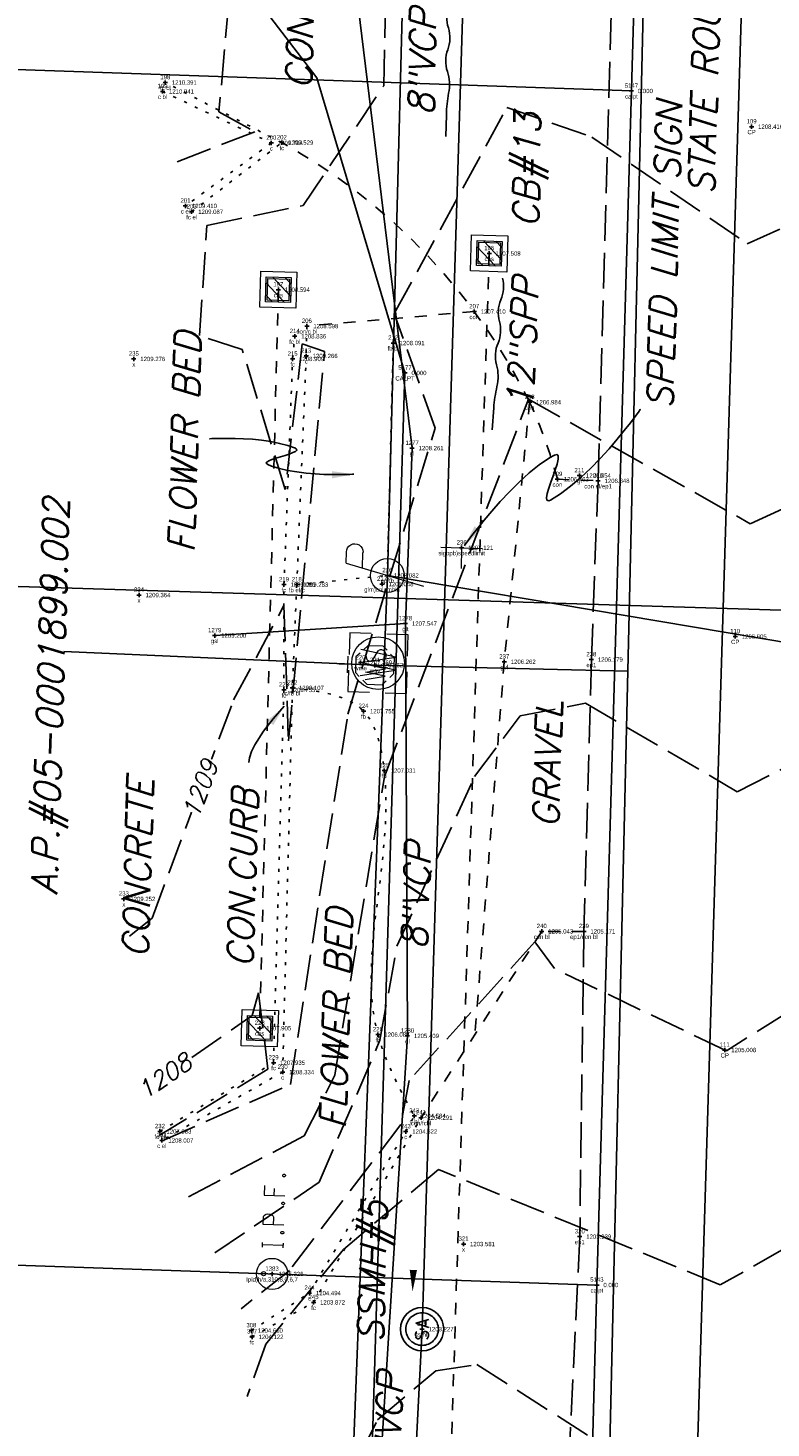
# Model space of a CAD drawing. Extents: x 2383805 to 2387584, y 226460 to 239380.
# Tile 42 of 49: x 2386860 to 2386929, y 228181 to 228310. Entities that reach past the tile are written whole.
import ezdxf
from ezdxf.enums import TextEntityAlignment as Align

# ---------------------------------------------------------------- set-up
doc = ezdxf.new("R2010")
doc.units = 0
doc.header["$LTSCALE"] = 20
doc.header["$MEASUREMENT"] = 0
doc.set_wipeout_variables(frame=1)
doc.header["$PDSIZE"] = 2
for name, pattern in [('cl20', [100, 5, -5, 80, -5, 5]), ('DGN Style 6', [6.093386, 0.003204, -1.281469, 2.242571, -1.281469, 0.003204, -1.281469]), ('drainage01', [1.6, 0.85, -0.75]), ('elecex', [0]), ('gasex', [0]), ('OhDOT_USTN1', [0.055, 0.014, -0.041]), ('OhDOT_USTN2', [0.11, 0.069, -0.041]), ('OhDOT_USTN3', [0.22, 0.165, -0.055]), ('OhDOT_USTN5', [0.11, 0.055, -0.055]), ('REDO_Drainage01', [1.6, 0.85, -0.75]), ('sanex', [0]), ('teleex', [0]), ('waterex', [0])]:
    doc.linetypes.add(name, pattern=pattern)
for name, color, linetype in [('0_Match_Line_Mask', 9, 'Continuous'), ('DR_X_Cells', 151, 'OhDOT_USTN2'), ('DR_X_Storm_Sewer', 151, 'OhDOT_USTN5'), ('DR_X_Text', 7, 'Continuous'), ('DT_X_User_Label', 134, 'Continuous'), ('DV_X_Property_Line', 7, 'Continuous'), ('DV_X_Text', 7, 'Continuous'), ('PV_X_Curb', 120, 'OhDOT_USTN1'), ('PV_X_Driveway', 7, 'OhDOT_USTN5'), ('PV_X_EOP', 7, 'OhDOT_USTN3'), ('PV_X_Text', 7, 'Continuous'), ('RW_X_CL_20', 6, 'cl20'), ('RW_X_PARCEL', 6, 'Continuous'), ('SN_X_Public', 3, 'Continuous'), ('SN_X_Text', 7, 'Continuous'), ('SV_X_Mon_Cells_Found', 7, 'Continuous'), ('SV_X_Shot_Marker', 2, 'Continuous'), ('SV_X_Text_Description', 7, 'Continuous'), ('SV_X_Text_Elevation', 7, 'Continuous'), ('SV_X_Text_Name', 7, 'Continuous'), ('UT_X_Electric', 1, 'elecex'), ('UT_X_Electric_Cells', 1, 'Continuous'), ('UT_X_Gas', 2, 'gasex'), ('UT_X_Sanitary_Cells', 3, 'Continuous'), ('UT_X_Sanitary_Line', 3, 'sanex'), ('UT_X_Sanitary_Text', 7, 'Continuous'), ('UT_X_Telecom', 30, 'teleex'), ('UT_X_Water', 133, 'waterex'), ('UT_X_Water_Cells', 133, 'Continuous'), ('VG_X_Flower_Bed', 3, 'OhDOT_USTN1'), ('VG_X_Text', 7, 'Continuous')]:
    doc.layers.add(name, color=color, linetype=linetype)
doc.layers.add('DT_X_Contour_Major', color=132, linetype='OhDOT_USTN3', transparency=0.5)
doc.layers.add('DT_X_Contour_Minor', color=136, linetype='OhDOT_USTN3', transparency=0.5)
doc.styles.add('PTXT', font='TXT')
doc.styles.add('SHR', font='simplex.shx', dxfattribs={"oblique": 15})

# ---------------------------------------------------------------- blocks, each defined once
blk = doc.blocks.new('SPT9')
at = {"color": 0, "linetype": 'Continuous'}
for p, q in [((-0.5, 0), (0.5, 0)), ((0, -0.5), (0, 0.5))]:
    blk.add_line(p, q, dxfattribs=at)
blk = doc.blocks.new('CB22B-X')
at = {"layer": 'Defpoints', "color": 20, "linetype": 'REDO_Drainage01', "lineweight": 0}
blk.add_lwpolyline([(-1, 1), (1, 1), (1, -1), (-1, -1), (-1, 1)], close=True, dxfattribs=at)
at = {"layer": 'DR_X_Cells', "color": 151, "linetype": 'Continuous', "lineweight": 0}
for p, q in [((-1.15, -0.61), (0.61, 1.15)), ((-1.15, 0.52), (-0.52, 1.15)), ((-0.55, -1.15), (1.15, 0.55)), ((0.58, -1.15), (1.15, -0.58))]:
    blk.add_line(p, q, dxfattribs=at)
at = {"layer": 'DR_X_Cells', "color": 151, "linetype": 'REDO_Drainage01', "lineweight": 0}
blk.add_lwpolyline([(-1.67, 1.67), (1.67, 1.67), (1.67, -1.67), (-1.67, -1.67), (-1.67, 1.67)], close=True, dxfattribs=at)
at = {"layer": 'DR_X_Cells', "color": 151, "linetype": 'Continuous', "lineweight": 0, "flags": 128}
blk.add_lwpolyline([(-1.15, 1.15), (1.15, 1.15), (1.15, -1.15), (-1.15, -1.15), (-1.15, 1.15)], close=True, dxfattribs=at)
blk = doc.blocks.new('CBS_CATCH BASIN RECTANGLE')
blk.add_blockref('CB22B-X', (0, 0))
blk = doc.blocks.new('IPID')
at = {"layer": 'SV_X_Mon_Cells_Found', "color": 2, "linetype": 'Continuous', "lineweight": 0}
blk.add_line((0, 0.0058), (0, -0.0383), dxfattribs=at)
at = {"layer": 'SV_X_Mon_Cells_Found', "color": 2, "linetype": 'Continuous', "lineweight": 0, "flags": 128}
for points in [[(0.1015, 0.04), (0.1192, 0.04)], [(0.1103, -0.04), (0.1103, 0.04)], [(0.1886, -0.04), (0.1886, 0.04), (0.2151, 0.04), (0.2178, 0.0394), (0.2217, 0.0381), (0.2233, 0.0368), (0.225, 0.0356), (0.2272, 0.0324), (0.2288, 0.0293), (0.2299, 0.0242), (0.2299, 0.0167), (0.2294, 0.0142), (0.2283, 0.0104), (0.2261, 0.006), (0.2239, 0.0041), (0.2222, 0.0028), (0.2195, 0.0016), (0.2151, 0.0009), (0.1886, 0.0009)], [(0.3391, 0.04), (0.301, 0.04), (0.301, -0.04)], [(0.301, 0.0009), (0.328, 0.0009)], [(0.1015, -0.04), (0.1192, -0.04)], [(0.1583, -0.0293), (0.161, -0.0293), (0.1627, -0.0305), (0.1643, -0.0331), (0.1643, -0.0362), (0.1627, -0.0387), (0.161, -0.04), (0.1583, -0.04), (0.1566, -0.0387), (0.155, -0.0362), (0.155, -0.0331), (0.1566, -0.0305), (0.1583, -0.0293)], [(0.2707, -0.0293), (0.2735, -0.0293), (0.2751, -0.0305), (0.2768, -0.0331), (0.2768, -0.0362), (0.2751, -0.0387), (0.2735, -0.04), (0.2707, -0.04), (0.2691, -0.0387), (0.2674, -0.0362), (0.2674, -0.0331), (0.2691, -0.0305), (0.2707, -0.0293)], [(0.3782, -0.0293), (0.3809, -0.0293), (0.3826, -0.0305), (0.3843, -0.0331), (0.3843, -0.0362), (0.3826, -0.0387), (0.3809, -0.04), (0.3782, -0.04), (0.3765, -0.0387), (0.3749, -0.0362), (0.3749, -0.0331), (0.3765, -0.0305), (0.3782, -0.0293)]]:
    blk.add_lwpolyline(points, dxfattribs=at)
at = {"layer": 'SV_X_Mon_Cells_Found', "color": 2, "linetype": 'Continuous', "lineweight": 0}
for centre, radius in [((0, 0), 0.06), ((0, 0.0326), 0.008)]:
    blk.add_circle(centre, radius, dxfattribs=at)
blk = doc.blocks.new('PP')
at = {"layer": 'UT_X_Electric_Cells', "color": 1, "linetype": 'Continuous', "lineweight": 0}
for p, q in [((0.0428, 0.16), (-0.0375, -0.14)), ((0.0428, 0.16), (0.0853, 0.16)), ((0.0257, 0.0963), (0.0853, 0.0963))]:
    blk.add_line(p, q, dxfattribs=at)
blk.add_circle((0, 0), 0.065, dxfattribs=at)
at = {"layer": 'UT_X_Electric_Cells', "color": 1, "linetype": 'Continuous', "lineweight": 0, "extrusion": (0, 0, -1)}
blk.add_arc((-0.086, 0.1281), 0.0319, 88.8767, 271.1233, dxfattribs=at)
blk = doc.blocks.new('SSMH')
at = {"layer": 'Defpoints', "color": 223, "linetype": 'Continuous', "extrusion": (1, 0, 0)}
blk.add_lwpolyline([(0.749, 0), (0.749, 0)], dxfattribs=at)
at = {"layer": 'Defpoints', "color": 151, "linetype": 'Continuous', "extrusion": (1, 0, 0)}
blk.add_lwpolyline([(0, 0), (0, 0)], dxfattribs=at)
at = {"layer": 'Defpoints', "color": 21, "linetype": 'Continuous', "extrusion": (1, 0, 0)}
for points in [[(0, 0), (0, 0)], [(-0.749, 0), (-0.749, 0)]]:
    blk.add_lwpolyline(points, dxfattribs=at)
at = {"layer": 'Defpoints', "color": 40, "linetype": 'Continuous', "extrusion": (1, 0, 0)}
blk.add_lwpolyline([(0, 0), (0, 0)], dxfattribs=at)
at = {"layer": 'Defpoints', "color": 61, "linetype": 'DGN Style 6'}
blk.add_circle((0, 0), 0.749, dxfattribs=at)
at = {"layer": 'Defpoints', "color": 20, "linetype": 'drainage01'}
blk.add_circle((0, 0), 0.749, dxfattribs=at)
at = {"layer": 'UT_X_Sanitary_Cells', "color": 3, "linetype": 'Continuous'}
for points in [[(-0.441, 0.219), (-0.45, 0.182)], [(-0.45, 0.153), (-0.441, 0.116)], [(-0.148, 0.276), (-0.191, 0.29)], [(-0.134, 0.267), (-0.148, 0.276)], [(-0.125, 0.257), (-0.134, 0.267)], [(0.078, -0.3), (0.267, 0.3)], [(-0.2, -0.295), (-0.243, -0.3)], [(-0.153, -0.271), (-0.167, -0.281)], [(-0.139, -0.257), (-0.153, -0.271)], [(-0.12, -0.224), (-0.129, -0.243)], [(-0.12, -0.078), (-0.11, -0.097)], [(-0.11, -0.201), (-0.12, -0.224)], [(-0.11, -0.097), (-0.101, -0.125)], [(-0.101, -0.153), (-0.106, -0.182)]]:
    blk.add_lwpolyline(points, dxfattribs=at)
at = {"layer": 'UT_X_Sanitary_Cells', "color": 3, "linetype": 'Continuous', "extrusion": (1, 0, 0)}
for points, elevation in [([(0.182, 0), (0.153, 0)], -0.45), ([(-0.125, 0), (-0.153, 0)], -0.101)]:
    blk.add_lwpolyline(points, dxfattribs=dict(at, elevation=elevation))
at = {"layer": 'UT_X_Sanitary_Cells', "color": 3, "linetype": 'Continuous', "extrusion": (0.752215, -0.658917, 0), "elevation": -0.476}
blk.add_lwpolyline([(-0.075, 0), (-0.125, 0)], dxfattribs=at)
at = {"layer": 'UT_X_Sanitary_Cells', "color": 3, "linetype": 'Continuous', "extrusion": (-0.658091, -0.752938, 0), "elevation": 0.203}
blk.add_lwpolyline([(-0.408, 0), (-0.358, 0)], dxfattribs=at)
at = {"layer": 'UT_X_Sanitary_Cells', "color": 3, "linetype": 'Continuous', "extrusion": (-0.479112, 0.877754, 0), "elevation": 0.421}
blk.add_lwpolyline([(0.176, 0), (0.235, 0)], dxfattribs=at)
at = {"layer": 'UT_X_Sanitary_Cells', "color": 3, "linetype": 'Continuous', "extrusion": (-0.4788, -0.877924, 0), "elevation": 0.12}
blk.add_lwpolyline([(-0.393, 0), (-0.098, 0)], dxfattribs=at)
at = {"layer": 'UT_X_Sanitary_Cells', "color": 3, "linetype": 'Continuous', "extrusion": (0.225284, -0.974293, 0), "elevation": -0.358}
blk.add_lwpolyline([(-0.219, 0), (-0.282, 0)], dxfattribs=at)
at = {"layer": 'UT_X_Sanitary_Cells', "color": 3, "linetype": 'Continuous', "extrusion": (0, 1, 0)}
for points, elevation in [([(0.28, 0), (0.294, 0)], 0.3), ([(0.243, 0), (0.28, 0)], 0.3), ([(0.243, 0), (0.309, 0)], -0.3), ([(-0.404, 0), (-0.125, 0)], -0.158)]:
    blk.add_lwpolyline(points, dxfattribs=dict(at, elevation=elevation))
at = {"layer": 'UT_X_Sanitary_Cells', "color": 3, "linetype": 'Continuous', "extrusion": (-0.178763, -0.983892, 0), "elevation": -0.251}
blk.add_lwpolyline([(-0.239, 0), (-0.292, 0)], dxfattribs=at)
at = {"layer": 'UT_X_Sanitary_Cells', "color": 3, "linetype": 'Continuous', "extrusion": (0.95593, 0.293594, 0), "elevation": 0.343}
blk.add_lwpolyline([(0.208, 0), (-0.419, 0)], dxfattribs=at)
at = {"layer": 'UT_X_Sanitary_Cells', "color": 3, "linetype": 'Continuous', "extrusion": (0.6, 0.8, 0), "elevation": -0.453}
blk.add_lwpolyline([(0.176, 0), (0.223, 0)], dxfattribs=at)
at = {"layer": 'UT_X_Sanitary_Cells', "color": 3, "linetype": 'Continuous', "extrusion": (-0.474288, -0.88037, 0), "elevation": 0.422}
blk.add_lwpolyline([(-0.171, 0), (-0.241, 0)], dxfattribs=at)
at = {"layer": 'UT_X_Sanitary_Cells', "color": 3, "linetype": 'Continuous', "extrusion": (-0.217109, -0.976147, 0), "elevation": 0.359}
blk.add_lwpolyline([(-0.236, 0), (-0.28, 0)], dxfattribs=at)
at = {"layer": 'UT_X_Sanitary_Cells', "color": 3, "linetype": 'Continuous', "extrusion": (-0.314752, 0.949174, 0), "elevation": -0.217}
blk.add_lwpolyline([(0.268, 0), (0.283, 0)], dxfattribs=at)
at = {"layer": 'UT_X_Sanitary_Cells', "color": 3, "linetype": 'Continuous', "extrusion": (0.447214, -0.894427, 0), "elevation": 0.176}
blk.add_lwpolyline([(-0.275, 0), (-0.296, 0)], dxfattribs=at)
at = {"layer": 'UT_X_Sanitary_Cells', "color": 3, "linetype": 'Continuous', "extrusion": (0.625286, 0.780396, 0), "elevation": -0.136}
blk.add_lwpolyline([(0.075, 0), (0.045, 0)], dxfattribs=at)
at = {"layer": 'UT_X_Sanitary_Cells', "color": 3, "linetype": 'Continuous', "extrusion": (0.831387, -0.555694, 0), "elevation": 0.028}
blk.add_lwpolyline([(-0.274, 0), (-0.291, 0)], dxfattribs=at)
at = {"layer": 'UT_X_Sanitary_Cells', "color": 3, "linetype": 'Continuous', "extrusion": (0.969699, -0.244304, 0), "elevation": -0.058}
blk.add_lwpolyline([(-0.202, 0), (-0.221, 0)], dxfattribs=at)
at = {"layer": 'UT_X_Sanitary_Cells', "linetype": 'Continuous'}
blk.add_circle((0, 0), 0.999, dxfattribs=at)
blk = doc.blocks.new('WM')
at = {"layer": 'UT_X_Water_Cells', "color": 133, "linetype": 'Continuous', "lineweight": 0, "flags": 128}
for points in [[(-0.02, 0.075), (-0.075, 0.075), (-0.075, 0.02)], [(0.075, 0.02), (0.075, 0.075), (0.02, 0.075)], [(-0.0333, 0.045), (-0.0167, -0.045), (0, 0.045), (0.0167, -0.045), (0.0333, 0.045)], [(-0.075, -0.02), (-0.075, -0.075), (-0.02, -0.075)], [(0.02, -0.075), (0.075, -0.075), (0.075, -0.02)]]:
    blk.add_lwpolyline(points, dxfattribs=at)
at = {"layer": 'UT_X_Water_Cells', "color": 133, "linetype": 'Continuous', "lineweight": 0}
blk.add_circle((0, 0), 0.0675, dxfattribs=at)
blk = doc.blocks.new('WME_WATER METER')
at = {"xscale": 12, "yscale": 12, "zscale": 12}
blk.add_blockref('WM', (0, -0.54), dxfattribs=at)
blk = doc.blocks.new('WSS')
at = {"layer": 'UT_X_Water_Cells', "color": 133, "linetype": 'Continuous', "lineweight": 0}
for p, q in [((0, 0.0741), (0, 0.1376)), ((0.0318, 0.1058), (-0.0319, 0.1058)), ((0.0202, 0.0083), (0.0553, -0.0101))]:
    blk.add_line(p, q, dxfattribs=at)
at = {"layer": 'UT_X_Water_Cells', "color": 133, "linetype": 'Continuous', "lineweight": 0, "flags": 128}
for points in [[(0.0448, 0.0588), (0.0296, 0.0741), (-0.0297, 0.0741), (-0.0448, 0.059)], [(-0.0588, 0.0448), (-0.0741, 0.0297), (-0.0741, -0.0296), (-0.059, -0.0447)], [(-0.0554, 0.0355), (-0.0413, -0.0408), (-0.0272, 0.0355), (-0.013, -0.0408), (0.0013, 0.0355)], [(0.0588, -0.0447), (0.074, -0.0296), (0.074, 0.0297), (0.0588, 0.0448)], [(-0.045, -0.0587), (-0.0297, -0.074), (0.0296, -0.074), (0.0448, -0.0588)]]:
    blk.add_lwpolyline(points, dxfattribs=at)
at = {"layer": 'UT_X_Water_Cells', "color": 133, "linetype": 'Continuous', "lineweight": 0, "extrusion": (0, 0, -1)}
for centre, radius, start, end in [((-0.0277, 0.0195), 0.0135, 303.6324, 53.7413), ((-0.0388, -0.0047), 0.04, 61.3463, 118.6537), ((-0.0372, -0.0091), 0.0316, 235.6037, 316.3305), ((-0.0438, -0.0225), 0.017, 132.0642, 228.5117)]:
    blk.add_arc(centre, radius, start, end, dxfattribs=at)
blk = doc.blocks.new('SGN1P')
at = {"layer": 'SN_X_Public', "color": 3, "linetype": 'Continuous', "lineweight": 0}
for p, q in [((0, 0.08), (0, -0.08)), ((0, 0), (-0.08, 0))]:
    blk.add_line(p, q, dxfattribs=at)
blk = doc.blocks.new('SIGNPB_PUBLIC SIGN')
at = {"xscale": 12, "yscale": 12, "zscale": 12}
blk.add_blockref('SGN1P', (0, 0), dxfattribs=at)

msp = doc.modelspace()

# ---------------------------------------------------------------- linework, layer by layer
at = {"layer": '0_Match_Line_Mask'}
msp.add_line((2386851.48, 228258.6), (2387035.9, 228252.91), dxfattribs=at)
at = {"layer": 'DR_X_Storm_Sewer'}
for p, q in [((2386902.72, 228289.08), (2386898.73, 228163.43)), ((2386883.26, 228285.74), (2386881.54, 228217.64))]:
    msp.add_line(p, q, dxfattribs=at)
at = {"layer": 'DR_X_Text'}
msp.add_lwpolyline([(2386903, 228272.83), (2386903.14, 228274.83, -0.041595), (2386903.44, 228276.81, 0.125362), (2386903.4, 228278.82, -0.167832), (2386903.54, 228280.82, 0.167832), (2386903.67, 228282.81, -0.167832), (2386903.8, 228284.81, 0.167832), (2386903.94, 228286.8, 0.167832)], format="xyb", dxfattribs=at)
at = {"layer": 'DT_X_Contour_Major'}
for points, elevation in [([(2387003.57, 228428.76), (2386986.58, 228422.13), (2386983.81, 228418.17), (2386979.31, 228389.1), (2386979.51, 228381.66), (2386973.47, 228335.6), (2386970.79, 228289.94), (2386966.29, 228276.95), (2386962.54, 228257.7), (2386957.9, 228253.17), (2386947.61, 228229.46), (2386946.49, 228242.92), (2386943.08, 228231.27), (2386937.69, 228223.77), (2386924.61, 228215.55), (2386908.74, 228223.13), (2386906.94, 228225.59), (2386895.32, 228212.82), (2386894.56, 228208.75), (2386884.29, 228195.31), (2386879.82, 228191.77)], 1205), ([(2386879.49, 228321.02), (2386877.78, 228302.14), (2386881.1, 228300.3), (2386873.87, 228297.52)], 1210)]:
    msp.add_lwpolyline(points, dxfattribs=dict(at, elevation=elevation))
at = {"layer": 'DT_X_Contour_Minor'}
for points, elevation in [([(2386872.53, 228207.26), (2386884.37, 228212.45), (2386889.68, 228246.6), (2386897.72, 228272.96), (2386893.96, 228283.53), (2386904.36, 228302.55), (2386912.19, 228299.81), (2386926.54, 228289.97), (2386941.14, 228296.5), (2386947.75, 228321.76), (2386950.02, 228313.43), (2386952.55, 228313.91), (2386956.99, 228323.55), (2386969.3, 228407.53), (2386972.6, 228421.76), (2386971.58, 228433.36), (2386978.61, 228434.87), (2386982.16, 228448.57), (2386996.06, 228453.72), (2387005.29, 228447.77)], 1208), ([(2386874.96, 228202.09), (2386885.65, 228207.71), (2386888.47, 228213.3), (2386893.05, 228240.86), (2386906.35, 228275.64), (2386926.82, 228264.15), (2386940.18, 228270.37), (2386947.7, 228293.77), (2386950.87, 228292.09), (2386961.53, 228311.6), (2386963.02, 228335.37), (2386970.23, 228376.33), (2386973.48, 228407.04), (2386979.55, 228427.68), (2386982.7, 228429.84), (2386980.96, 228432.32), (2386984.08, 228448.42), (2386989.76, 228449.74), (2387003.28, 228440.8)], 1207), ([(2386877.39, 228196.93), (2386887.03, 228203.43), (2386892.64, 228216.54), (2386894.2, 228225.19), (2386901.37, 228240.84), (2386905.58, 228246.45), (2386911.6, 228247.6), (2386925.61, 228239.45), (2386939.92, 228246.72), (2386946.57, 228268.54), (2386948.12, 228268.84), (2386949.28, 228262.85), (2386952.2, 228260.34), (2386961.99, 228294.97), (2386966.3, 228302.29), (2386968.44, 228338.38), (2386978.25, 228408.91), (2386981.53, 228422.35), (2386984.19, 228425.51), (2387001.88, 228434.1)], 1206), ([(2387005.26, 228423.41), (2386986.89, 228416.25), (2386982.09, 228386.04), (2386983.42, 228382.51), (2386978.6, 228340.45), (2386972.35, 228253.48), (2386956.93, 228214.03), (2386950.86, 228205.45), (2386945.63, 228214.51), (2386945.76, 228206.23), (2386944.65, 228207.36), (2386937.66, 228201.62), (2386924.05, 228193.98), (2386898.04, 228204.61), (2386889.27, 228197.23), (2386882.12, 228188.52), (2386880.39, 228183.69)], 1204), ([(2386869.96, 228136.03), (2386871.92, 228139.3), (2386876.13, 228140.98), (2386882.48, 228153.55), (2386885, 228166.49), (2386892.41, 228181.53), (2386897.79, 228186.06), (2386901.59, 228186.62), (2386923.71, 228172.54), (2386936.85, 228180.97), (2386938.51, 228179.01), (2386959.66, 228199.1), (2386965.64, 228198.92), (2386973.53, 228214.98), (2386978.67, 228236.27), (2386978.94, 228255.01), (2386977.61, 228257.08), (2386987.75, 228381.64), (2386985.84, 228392.28), (2386989.54, 228413.37), (2387006.95, 228418.06)], 1203), ([(2386869.53, 228226.12), (2386871.6, 228227.8), (2386879.13, 228247.91), (2386883.78, 228256.63), (2386884.19, 228244.13), (2386887.53, 228280.05), (2386885.47, 228280.74), (2386883.9, 228267.3), (2386879.93, 228280.23), (2386875.98, 228281.51), (2386876.67, 228291.65), (2386885.54, 228293.5), (2386892.99, 228304.55), (2386893.65, 228335.46)], 1209), ([(2386871.65, 228212.45), (2386880.85, 228218.8), (2386881.44, 228220.91), (2386882.3, 228213.86), (2386872.27, 228207.74)], 1208)]:
    msp.add_lwpolyline(points, dxfattribs=dict(at, elevation=elevation))
at = {"layer": 'DV_X_Property_Line'}
for p, q in [((2386917.63, 228365.42), (2386912.66, 228193.96)), ((2386915.85, 228304.06), (2386756.12, 228309.62)), ((2386752.8, 228199.38), (2386912.66, 228193.96)), ((2386912.66, 228193.96), (2386911.41, 228148.97))]:
    msp.add_line(p, q, dxfattribs=at)
at = {"layer": 'PV_X_Curb'}
for points in [[(2386875.26, 228292.92), (2386883.58, 228299.3), (2386872.83, 228304.84)], [(2386872.57, 228304.02), (2386882.61, 228299.27), (2386874.69, 228293.46)], [(2386885.89, 228282.38), (2386885.83, 228279.63), (2386884.96, 228258.54), (2386884.56, 228249.02), (2386883.66, 228213.59), (2386872.51, 228207.29)], [(2386872.33, 228208.12), (2386882.82, 228214.46), (2386883.77, 228248.83), (2386883.78, 228258.54), (2386884.58, 228279.35), (2386884.77, 228281.44)], [(2386880.77, 228189.76), (2386886.13, 228193.22), (2386895.02, 228208.11), (2386895.8, 228209.55)], [(2386880.83, 228189.18), (2386886.51, 228192.36), (2386896.43, 228209.39)]]:
    msp.add_lwpolyline(points, dxfattribs=at)
at = {"layer": 'PV_X_Driveway'}
msp.add_lwpolyline([(2386883.58, 228299.3, -0.152338), (2386906.45, 228275.36, -0.044153), (2386909.01, 228268.26), (2386912.77, 228268.11)], format="xyb", dxfattribs=at)
for points in [[(2386901.34, 228283.72), (2386885.89, 228282.38)], [(2386906.45, 228275.36), (2386904.11, 228251.43)], [(2386904.11, 228251.43), (2386901.41, 228217.06)], [(2386911.46, 228226.57), (2386907.57, 228226.57), (2386896.43, 228209.39)]]:
    msp.add_lwpolyline(points, dxfattribs=at)
at = {"layer": 'PV_X_EOP'}
msp.add_lwpolyline([(2386919.63, 228534.49), (2386918.82, 228491.94), (2386917.45, 228449.07), (2386915.61, 228384.79), (2386915.23, 228356.29), (2386913.98, 228311.14), (2386912.77, 228268.11), (2386912.15, 228251.63), (2386911.46, 228226.57), (2386911.08, 228198.42), (2386908.79, 228150.5), (2386906.65, 228115.62), (2386905.3, 228085.02), (2386904.79, 228042.54), (2386903.88, 228002.52), (2386903.31, 227982.91), (2386901.68, 227936.55)], dxfattribs=at)
at = {"layer": 'PV_X_Text'}
msp.add_lwpolyline([(2386883.81, 228247.34), (2386882.79, 228246.18), (2386881.89, 228245.03), (2386881.08, 228243.76), (2386880.78, 228243.15), (2386880.6, 228242.58), (2386880.54, 228242.13)], dxfattribs=at)
msp.add_solid([(2386882.79, 228245.59), (2386882.27, 228246.01), (2386883.81, 228247.34)], dxfattribs=at)
at = {"layer": 'RW_X_CL_20', "color": 3}
msp.add_line((2386881.14, 226843.48), (2386933.38, 228553.2), dxfattribs=at)
at = {"layer": 'RW_X_PARCEL'}
msp.add_line((2386878.19, 227729.36), (2386894.95, 228278.06), dxfattribs=at)
msp.add_lwpolyline([(2386894.95, 228278.06), (2386886.8, 228305.27), (2386874.29, 228321.63), (2386866.29, 228321.91), (2386861.29, 228322.08), (2386859.73, 228367.72), (2386858.79, 228395.16), (2386855.57, 228489.06), (2386855.02, 228505.24), (2386845.34, 228554.36)], dxfattribs=at)
at = {"layer": 'SN_X_Text'}
msp.add_lwpolyline([(2386900.43, 228262.12), (2386900.51, 228262.24), (2386900.75, 228262.57), (2386901.13, 228263.07), (2386901.63, 228263.72), (2386902.25, 228264.48), (2386902.95, 228265.32), (2386903.74, 228266.21), (2386904.58, 228267.11), (2386905.48, 228268), (2386906.4, 228268.84), (2386907.34, 228269.59), (2386908.28, 228270.23), (2386908.75, 228270.49), (2386908.99, 228270.55), (2386909.1, 228270.41), (2386909.08, 228270.1), (2386908.98, 228269.66), (2386908.81, 228269.14), (2386908.61, 228268.56), (2386908.4, 228267.98), (2386908.21, 228267.43), (2386908.08, 228266.94), (2386908.01, 228266.56), (2386908.05, 228266.33), (2386908.22, 228266.28), (2386908.37, 228266.34), (2386909.3, 228266.91), (2386910.24, 228267.61), (2386911.18, 228268.41), (2386912.09, 228269.27), (2386912.96, 228270.17), (2386913.78, 228271.07), (2386914.53, 228271.94), (2386915.19, 228272.74), (2386915.75, 228273.45), (2386916.19, 228274.03), (2386916.5, 228274.45), (2386916.66, 228274.68), (2386916.69, 228274.71)], dxfattribs=at)
msp.add_solid([(2386901.37, 228263.92), (2386901.9, 228263.52), (2386900.43, 228262.12)], dxfattribs=at)
at = {"layer": 'SV_X_Shot_Marker'}
for p in [(2386872.83, 228304.84, 1210.39), (2386872.57, 228304.02, 1210.94), (2386915.85, 228304.06), (2386926.94, 228300.77, 1208.42), (2386882.61, 228299.27, 1209.78), (2386883.58, 228299.3, 1209.53), (2386874.69, 228293.46, 1209.41), (2386875.26, 228292.92, 1209.09), (2386902.72, 228289.08, 1207.51), (2386883.26, 228285.74, 1208.59), (2386901.34, 228283.72, 1207.41), (2386885.89, 228282.38, 1208.6), (2386884.77, 228281.44, 1208.84), (2386893.86, 228280.82, 1208.09), (2386869.92, 228279.35, 1209.28), (2386884.58, 228279.35, 1208.91), (2386885.83, 228279.63, 1209.27), (2386894.95, 228278.06), (2386906.45, 228275.36, 1206.98), (2386895.61, 228271.13, 1208.26), (2386911.05, 228268.6, 1206.85), (2386909.01, 228268.26, 1206.76), (2386912.77, 228268.11, 1206.85), (2386900.18, 228261.94, 1207.12), (2386883.78, 228258.54, 1209.06), (2386884.96, 228258.54, 1209.28), (2386892.83, 228258.59, 1208.05), (2386893.32, 228259.39, 1208.08), (2386870.4, 228257.58, 1209.36), (2386894.99, 228254.95, 1207.55), (2386877.39, 228253.85, 1209.2), (2386925.43, 228253.76, 1206.61), (2386890.85, 228251.35, 1207.77), (2386892.18, 228251.11, 1207.63), (2386904.11, 228251.43, 1206.26), (2386912.15, 228251.63, 1206.18), (2386883.77, 228248.83, 1208.76), (2386884.56, 228249.02, 1209.11), (2386891.12, 228246.87, 1207.76), (2386893.03, 228241.4, 1207.03), (2386869, 228229.56, 1209.25), (2386907.57, 228226.57, 1205.04), (2386911.46, 228226.57, 1205.17), (2386881.54, 228217.64, 1207.9), (2386892.45, 228217.05, 1206.09), (2386895.18, 228216.93, 1205.41), (2386924.46, 228215.63, 1205.01), (2386882.82, 228214.46, 1207.93), (2386883.66, 228213.59, 1208.33), (2386895.8, 228209.55, 1204.58), (2386896.43, 228209.39, 1204.29), (2386872.33, 228208.12, 1207.68), (2386895.02, 228208.11, 1204.82), (2386872.51, 228207.29, 1208.01), (2386900.35, 228197.74, 1203.58), (2386911.08, 228198.42, 1203.94), (2386882.68, 228194.98, 1205.33), (2386912.66, 228193.96), (2386886.13, 228193.22, 1204.49), (2386886.51, 228192.36, 1203.87), (2386896.53, 228189.89, 1203.23), (2386880.77, 228189.76, 1204.61), (2386880.83, 228189.18, 1204.12)]:
    msp.add_point(p, dxfattribs=at)
at = {"layer": 'UT_X_Electric'}
for points in [[(2386950.29, 227865.72), (2386884.33, 227926.63), (2386884.15, 228015.55), (2386889.17, 228152.84), (2386893.32, 228259.39), (2386895.59, 228345.16), (2386690.07, 228339.55)], [(2386893.32, 228259.39), (2386981.09, 228244.62)]]:
    msp.add_lwpolyline(points, dxfattribs=at)
at = {"layer": 'UT_X_Gas'}
for points in [[(2386916.94, 227409.77), (2386923.41, 227588.03), (2386921.22, 227663.68), (2386889.8, 227664.52), (2386889.74, 227692.21), (2386892.17, 227791.41), (2386893.93, 227848.7), (2386895.88, 227935.14), (2386896.79, 227978.35), (2386895.75, 227994.96), (2386895.64, 228001.82), (2386892.23, 228028.46), (2386891.09, 228085.02), (2386889.82, 228117.56), (2386890.9, 228148.98), (2386895.18, 228216.93), (2386894.99, 228254.95), (2386895.61, 228271.13), (2386888.8, 228326.76), (2386908.37, 228336.45), (2386909.93, 228390.76), (2386912.85, 228455.7), (2386916.12, 228576.57)], [(2386877.39, 228253.85), (2386894.99, 228254.95)]]:
    msp.add_lwpolyline(points, dxfattribs=at)
at = {"layer": 'UT_X_Sanitary_Line'}
msp.add_lwpolyline([(2386832.37, 227243.57), (2386881.96, 227254.98), (2386872.77, 227807.03), (2386885.25, 227972.02), (2386896.53, 228189.89), (2386900.56, 228320.22)], dxfattribs=at)
at = {"layer": 'UT_X_Sanitary_Text'}
for points, format in [([(2386898.72, 228299.87), (2386898.77, 228301.87, -0.041595), (2386898.98, 228303.86, 0.125362), (2386898.86, 228305.87, -0.167832), (2386898.9, 228307.87, 0.167832), (2386898.95, 228309.87, -0.167832), (2386898.99, 228311.87, 0.167832), (2386899.04, 228313.87, 0.167832)], "xyb"), ([(2386895.65, 228193.35, 0, 0.667, 0), (2386895.72, 228195.35, 0, 0, -0.041595), (2386895.94, 228197.34, 0, 0, 0.125362), (2386895.84, 228199.35, 0, 0, -0.167832), (2386895.9, 228201.35, 0, 0, 0.167832), (2386895.96, 228203.35, 0, 0, -0.167832), (2386896.02, 228205.34, 0, 0, -0.167832)], "xyseb"), ([(2386894.86, 228173.72, 0, 0.667, 0), (2386894.95, 228175.71, 0, 0, -0.041595), (2386895.21, 228177.7, 0, 0, 0.125362), (2386895.13, 228179.71, 0, 0, -0.167832), (2386895.23, 228181.71, 0, 0, 0.167832), (2386895.32, 228183.71, 0, 0, -0.167832), (2386895.41, 228185.7, 0, 0, -0.167832)], "xyseb")]:
    msp.add_lwpolyline(points, format=format, dxfattribs=at)
at = {"layer": 'UT_X_Telecom'}
msp.add_lwpolyline([(2386893.32, 228259.39), (2386981.09, 228244.62), (2387019.91, 228445.19)], dxfattribs=at)
at = {"layer": 'UT_X_Water'}
for points in [[(2386888.3, 227204.2), (2386891.45, 227317.03), (2386892.9, 227357.99), (2386893.99, 227413.83), (2386898.2, 227601.78), (2386903.36, 227821.93), (2386909.01, 227984.95), (2386909.14, 227987.42), (2386909.55, 228007.46), (2386910.79, 228052.37), (2386910.91, 228053.54), (2386918.15, 228362.9), (2386918.49, 228364.85), (2386920.94, 228444.6), (2386924.42, 228561.37)], [(2386863.47, 228252.37), (2386892.18, 228251.11), (2386915.52, 228250.56)]]:
    msp.add_lwpolyline(points, dxfattribs=at)
at = {"layer": 'VG_X_Flower_Bed'}
msp.add_lwpolyline([(2386884.96, 228258.54), (2386893.32, 228259.39), (2386893.86, 228280.82)], dxfattribs=at)
msp.add_spline([(2386884.56, 228249.02, 1209.11), (2386891.12, 228246.87, 1207.76), (2386893.03, 228241.4, 1207.03), (2386892.45, 228217.05, 1206.09), (2386895.8, 228209.55, 1204.58)], degree=3, dxfattribs=at)
at = {"layer": 'VG_X_Text'}
msp.add_lwpolyline([(2386890.22, 228268.72), (2386890.12, 228268.72), (2386889.85, 228268.71), (2386889.42, 228268.7), (2386888.86, 228268.69), (2386888.2, 228268.69), (2386887.46, 228268.71), (2386886.66, 228268.76), (2386885.83, 228268.82), (2386884.98, 228268.93), (2386884.15, 228269.07), (2386883.36, 228269.25), (2386882.63, 228269.48), (2386882.29, 228269.62), (2386882.15, 228269.73), (2386882.19, 228269.84), (2386882.37, 228269.96), (2386882.67, 228270.08), (2386883.04, 228270.21), (2386883.45, 228270.33), (2386883.88, 228270.46), (2386884.27, 228270.58), (2386884.61, 228270.71), (2386884.85, 228270.83), (2386884.97, 228270.94), (2386884.92, 228271.05), (2386884.83, 228271.11), (2386884.14, 228271.37), (2386883.37, 228271.57), (2386882.56, 228271.73), (2386881.72, 228271.85), (2386880.87, 228271.94), (2386880.05, 228271.99), (2386879.28, 228272.02), (2386878.57, 228272.03), (2386877.96, 228272.03), (2386877.47, 228272.02), (2386877.12, 228272.01), (2386876.93, 228272), (2386876.9, 228272)], dxfattribs=at)
msp.add_solid([(2386888.22, 228268.34), (2386888.21, 228269.01), (2386890.22, 228268.72)], dxfattribs=at)

# ---------------------------------------------------------------- block references
at = {"layer": 'DR_X_Cells', "rotation": 88.23333334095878}
for p in [(2386902.72, 228289.08, 1207.51), (2386883.26, 228285.74, 1208.59), (2386881.54, 228217.64, 1207.9)]:
    msp.add_blockref('CBS_CATCH BASIN RECTANGLE', p, dxfattribs=at)
at = {"layer": 'SN_X_Public', "xscale": 2, "yscale": 2, "zscale": 2, "rotation": 88.23333334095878}
msp.add_blockref('SIGNPB_PUBLIC SIGN', (2386900.18, 228261.94, 1207.12), dxfattribs=at)
at = {"layer": 'SV_X_Mon_Cells_Found', "xscale": 24, "yscale": 24, "zscale": 24, "rotation": 88.23333334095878}
msp.add_blockref('IPID', (2386882.68, 228194.98, 1205.33), dxfattribs=at)
at = {"layer": 'SV_X_Shot_Marker', "xscale": 0.4, "yscale": 0.4, "zscale": 0.4}
for p in [(2386872.83, 228304.84, 1210.39), (2386872.57, 228304.02, 1210.94), (2386915.85, 228304.06), (2386926.94, 228300.77, 1208.42), (2386882.61, 228299.27, 1209.78), (2386883.58, 228299.3, 1209.53), (2386874.69, 228293.46, 1209.41), (2386875.26, 228292.92, 1209.09), (2386902.72, 228289.08, 1207.51), (2386883.26, 228285.74, 1208.59), (2386901.34, 228283.72, 1207.41), (2386884.77, 228281.44, 1208.84), (2386885.89, 228282.38, 1208.6), (2386893.86, 228280.82, 1208.09), (2386869.92, 228279.35, 1209.28), (2386884.58, 228279.35, 1208.91), (2386885.83, 228279.63, 1209.27), (2386894.95, 228278.06), (2386906.45, 228275.36, 1206.98), (2386895.61, 228271.13, 1208.26), (2386911.05, 228268.6, 1206.85), (2386909.01, 228268.26, 1206.76), (2386912.77, 228268.11, 1206.85), (2386900.18, 228261.94, 1207.12), (2386893.32, 228259.39, 1208.08), (2386883.78, 228258.54, 1209.06), (2386884.96, 228258.54, 1209.28), (2386892.83, 228258.59, 1208.05), (2386870.4, 228257.58, 1209.36), (2386894.99, 228254.95, 1207.55), (2386877.39, 228253.85, 1209.2), (2386925.43, 228253.76, 1206.61), (2386912.15, 228251.63, 1206.18), (2386890.85, 228251.35, 1207.77), (2386892.18, 228251.11, 1207.63), (2386904.11, 228251.43, 1206.26), (2386884.56, 228249.02, 1209.11), (2386883.77, 228248.83, 1208.76), (2386891.12, 228246.87, 1207.76), (2386893.03, 228241.4, 1207.03), (2386869, 228229.56, 1209.25), (2386907.57, 228226.57, 1205.04), (2386911.46, 228226.57, 1205.17), (2386881.54, 228217.64, 1207.9), (2386892.45, 228217.05, 1206.09), (2386895.18, 228216.93, 1205.41), (2386924.46, 228215.63, 1205.01), (2386882.82, 228214.46, 1207.93), (2386883.66, 228213.59, 1208.33), (2386895.8, 228209.55, 1204.58), (2386896.43, 228209.39, 1204.29), (2386872.33, 228208.12, 1207.68), (2386895.02, 228208.11, 1204.82), (2386872.51, 228207.29, 1208.01), (2386900.35, 228197.74, 1203.58), (2386911.08, 228198.42, 1203.94), (2386882.68, 228194.98, 1205.33), (2386912.66, 228193.96), (2386886.13, 228193.22, 1204.49), (2386886.51, 228192.36, 1203.87), (2386880.77, 228189.76, 1204.61), (2386896.53, 228189.89, 1203.23), (2386880.83, 228189.18, 1204.12)]:
    msp.add_blockref('SPT9', p, dxfattribs=at)
at = {"layer": 'UT_X_Electric_Cells', "xscale": 24, "yscale": 24, "zscale": 24, "rotation": 88.23333334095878}
msp.add_blockref('PP', (2386893.32, 228259.39, 1208.08), dxfattribs=at)
at = {"layer": 'UT_X_Sanitary_Cells', "xscale": 2, "yscale": 2, "zscale": 2, "rotation": 88.23333334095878}
msp.add_blockref('SSMH', (2386896.53, 228189.89, 1203.23), dxfattribs=at)
at = {"layer": 'UT_X_Water_Cells', "rotation": 88.23333334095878}
for name, p, xscale, yscale, zscale in [('WME_WATER METER', (2386890.85, 228251.35, 1207.77), 3, 3, 3), ('WSS', (2386892.18, 228251.11, 1207.63), 24, 24, 24)]:
    msp.add_blockref(name, p, dxfattribs=dict(at, xscale=xscale, yscale=yscale, zscale=zscale))

# ---------------------------------------------------------------- texts
at = {"layer": 'DR_X_Text', "style": 'SHR', "oblique": 15}
for s, rotation, p in [('CB#13', 89.0881, (2386907.29, 228291.49)), ('12"SPP', 87.2422, (2386906.73, 228274.71))]:
    msp.add_text(s, height=2.4, rotation=rotation, dxfattribs=at).set_placement(p)
at = {"layer": 'DV_X_Text', "char_height": 2.4, "attachment_point": 2, "rotation": 88.2333, "style": 'SHR'}
for s, width, insert in [('\\A1;STATE ROUTE 9 (LINCOLN AVE. R/W VARIES)', 87.4587, (2386922.21, 228330.44)), ('A.P.#05-0001899.002', 50.7315, (2386861, 228248.29, 1202.93))]:
    msp.add_mtext_dynamic_manual_height_columns(s, width=width, gutter_width=12, heights=[0], dxfattribs=dict(at, insert=insert))
at = {"layer": 'PV_X_Text', "char_height": 2.4, "attachment_point": 1, "rotation": 88.2333, "style": 'SHR'}
for s, width, insert in [('CONCRETE', 44.2227, (2386883.91, 228304.31)), ('GRAVEL', 44.2227, (2386906.73, 228236.18)), ('CONCRETE', 44.2227, (2386868.84, 228224.2)), ('CON.CURB ', 18.0684, (2386878.51, 228223.32))]:
    msp.add_mtext_dynamic_manual_height_columns(s, width=width, gutter_width=12, heights=[0], dxfattribs=dict(at, insert=insert))
at = {"layer": 'SN_X_Text', "insert": (2386917.26, 228274.8), "char_height": 2.4, "attachment_point": 1, "rotation": 88.2333, "style": 'SHR'}
msp.add_mtext_dynamic_manual_height_columns('SPEED LIMIT SIGN', width=33.2373, gutter_width=12, heights=[0], dxfattribs=at)
at = {"layer": 'SV_X_Text_Description', "style": 'PTXT'}
for s, p in [('c bl', (2386872.57, 228303.32, 1210.94)), ('fc cl', (2386872.83, 228304.14, 1210.39)), ('calpt', (2386915.85, 228303.36)), ('CP', (2386926.94, 228300.07, 1208.42)), ('c', (2386882.61, 228298.57, 1209.78)), ('fc', (2386883.58, 228298.6, 1209.53)), ('c el', (2386874.69, 228292.76, 1209.41)), ('fc el', (2386875.26, 228292.22, 1209.09)), ('cbs', (2386902.72, 228288.38, 1207.51)), ('cbs', (2386883.26, 228285.04, 1208.59)), ('con', (2386901.34, 228283.02, 1207.41)), ('con/c bl', (2386885.89, 228281.68, 1208.6)), ('fc bl', (2386884.77, 228280.74, 1208.84)), ('fb bl', (2386893.86, 228280.12, 1208.09)), ('x', (2386869.92, 228278.65, 1209.28)), ('fc', (2386884.58, 228278.65, 1208.91)), ('c', (2386885.83, 228278.93, 1209.27)), ('CALPT', (2386894.95, 228277.36)), ('con', (2386906.45, 228274.66, 1206.98)), ('gl', (2386895.61, 228270.43, 1208.26)), ('con', (2386909.01, 228267.56, 1206.76)), ('gl', (2386911.05, 228267.9, 1206.85)), ('con el/ep1', (2386912.77, 228267.41, 1206.85)), ('sigbpb)speedlimit', (2386900.18, 228261.24, 1207.12)), ('fc', (2386883.78, 228257.84, 1209.06)), ('fb el/c', (2386884.96, 228257.84, 1209.28)), ('glm)columbia', (2386892.83, 228257.89, 1208.05)), ('pp/fb', (2386893.32, 228258.69, 1208.08)), ('x', (2386870.4, 228256.88, 1209.36)), ('glt', (2386894.99, 228254.25, 1207.55)), ('gsl', (2386877.39, 228253.15, 1209.2)), ('CP', (2386925.43, 228253.06, 1206.61)), ('wme', (2386890.85, 228250.65, 1207.77)), ('wsv', (2386892.18, 228250.41, 1207.63)), ('gvl', (2386904.11, 228250.73, 1206.26)), ('ep1', (2386912.15, 228250.93, 1206.18)), ('fc', (2386883.77, 228248.13, 1208.76)), ('c/fb bl', (2386884.56, 228248.32, 1209.11)), ('fb', (2386891.12, 228246.17, 1207.76)), ('fb', (2386893.03, 228240.7, 1207.03)), ('x', (2386869, 228228.86, 1209.25)), ('con bl', (2386907.57, 228225.87, 1205.04)), ('ep1/con bl', (2386911.46, 228225.87, 1205.17)), ('cbs', (2386881.54, 228216.94, 1207.9)), ('fb', (2386892.45, 228216.35, 1206.09)), ('gl', (2386895.18, 228216.23, 1205.41)), ('CP', (2386924.46, 228214.93, 1205.01)), ('fc', (2386882.82, 228213.76, 1207.93)), ('c', (2386883.66, 228212.89, 1208.33)), ('c bl', (2386895.8, 228208.85, 1204.58)), ('con/fcbl', (2386896.43, 228208.69, 1204.29)), ('fc el', (2386872.33, 228207.42, 1207.68)), ('c el', (2386872.51, 228206.59, 1208.01)), ('c', (2386895.02, 228207.41, 1204.82)), ('ep1', (2386911.08, 228197.72, 1203.94)), ('x', (2386900.35, 228197.04, 1203.58)), ('Ipid)h/a,310,8,0,6,7', (2386882.68, 228194.28, 1205.33)), ('calpt', (2386912.66, 228193.26)), ('c', (2386886.13, 228192.52, 1204.49)), ('fc', (2386886.51, 228191.66, 1203.87)), ('fc', (2386880.83, 228188.48, 1204.12)), ('c', (2386880.77, 228189.06, 1204.61)), ('ssmh', (2386896.53, 228189.19, 1203.23))]:
    msp.add_text(s, height=0.4, dxfattribs=at).set_placement(p, align=Align.CENTER)
at = {"layer": 'SV_X_Text_Elevation', "style": 'PTXT'}
for s, p in [('1210.391', (2386873.43, 228304.64, 1210.39)), ('1210.941', (2386873.17, 228303.82, 1210.94)), ('0.000', (2386916.45, 228303.86)), ('1208.416', (2386927.54, 228300.57, 1208.42)), ('1209.784', (2386883.21, 228299.07, 1209.78)), ('1209.529', (2386884.18, 228299.1, 1209.53)), ('1209.410', (2386875.29, 228293.26, 1209.41)), ('1209.087', (2386875.86, 228292.72, 1209.09)), ('1207.508', (2386903.32, 228288.88, 1207.51)), ('1208.594', (2386883.86, 228285.54, 1208.59)), ('1207.410', (2386901.94, 228283.52, 1207.41)), ('1208.836', (2386885.37, 228281.24, 1208.84)), ('1208.598', (2386886.49, 228282.18, 1208.6)), ('1208.091', (2386894.46, 228280.62, 1208.09)), ('1209.276', (2386870.52, 228279.15, 1209.28)), ('1208.909', (2386885.18, 228279.15, 1208.91)), ('1209.266', (2386886.43, 228279.43, 1209.27)), ('0.000', (2386895.55, 228277.86)), ('1206.984', (2386907.05, 228275.16, 1206.98)), ('1208.261', (2386896.21, 228270.93, 1208.26)), ('1206.854', (2386911.65, 228268.4, 1206.85)), ('1206.762', (2386909.61, 228268.06, 1206.76)), ('1206.848', (2386913.37, 228267.91, 1206.85)), ('1207.121', (2386900.78, 228261.74, 1207.12)), ('1208.082', (2386893.92, 228259.19, 1208.08)), ('1209.060', (2386884.38, 228258.34, 1209.06)), ('1209.283', (2386885.56, 228258.34, 1209.28)), ('1208.048', (2386893.43, 228258.39, 1208.05)), ('1209.364', (2386871, 228257.38, 1209.36)), ('1207.547', (2386895.59, 228254.75, 1207.55)), ('1209.200', (2386877.99, 228253.65, 1209.2)), ('1206.605', (2386926.03, 228253.56, 1206.61)), ('1206.179', (2386912.75, 228251.43, 1206.18)), ('1207.769', (2386891.45, 228251.15, 1207.77)), ('1207.629', (2386892.78, 228250.91, 1207.63)), ('1206.262', (2386904.71, 228251.23, 1206.26)), ('1209.107', (2386885.16, 228248.82, 1209.11)), ('1208.755', (2386884.37, 228248.63, 1208.76)), ('1207.755', (2386891.72, 228246.67, 1207.76)), ('1207.031', (2386893.63, 228241.2, 1207.03)), ('1209.252', (2386869.6, 228229.36, 1209.25)), ('1205.043', (2386908.17, 228226.37, 1205.04)), ('1205.171', (2386912.06, 228226.37, 1205.17)), ('1207.905', (2386882.14, 228217.44, 1207.9)), ('1206.089', (2386893.05, 228216.85, 1206.09)), ('1205.409', (2386895.78, 228216.73, 1205.41)), ('1205.008', (2386925.06, 228215.43, 1205.01)), ('1207.935', (2386883.42, 228214.26, 1207.93)), ('1208.334', (2386884.26, 228213.39, 1208.33)), ('1204.584', (2386896.4, 228209.35, 1204.58)), ('1204.291', (2386897.03, 228209.19, 1204.29)), ('1207.683', (2386872.93, 228207.92, 1207.68)), ('1204.822', (2386895.62, 228207.91, 1204.82)), ('1208.007', (2386873.11, 228207.09, 1208.01)), ('1203.581', (2386900.95, 228197.54, 1203.58)), ('1203.939', (2386911.68, 228198.22, 1203.94)), ('1205.326', (2386883.28, 228194.78, 1205.33)), ('0.000', (2386913.26, 228193.76)), ('1204.494', (2386886.73, 228193.02, 1204.49)), ('1203.872', (2386887.11, 228192.16, 1203.87)), ('1204.610', (2386881.37, 228189.56, 1204.61)), ('1203.227', (2386897.13, 228189.69, 1203.23)), ('1204.122', (2386881.43, 228188.98, 1204.12))]:
    msp.add_text(s, height=0.4, dxfattribs=at).set_placement(p)
at = {"layer": 'SV_X_Text_Name', "style": 'PTXT'}
for s, p in [('199', (2386872.57, 228304.32, 1210.94)), ('198', (2386872.83, 228305.14, 1210.39)), ('5147', (2386915.85, 228304.36)), ('109', (2386926.94, 228301.07, 1208.42)), ('200', (2386882.61, 228299.57, 1209.78)), ('202', (2386883.58, 228299.6, 1209.53)), ('201', (2386874.69, 228293.76, 1209.41)), ('203', (2386875.26, 228293.22, 1209.09)), ('196', (2386902.72, 228289.38, 1207.51)), ('197', (2386883.26, 228286.04, 1208.59)), ('207', (2386901.34, 228284.02, 1207.41)), ('206', (2386885.89, 228282.68, 1208.6)), ('214', (2386884.77, 228281.74, 1208.84)), ('212', (2386893.86, 228281.12, 1208.09)), ('213', (2386885.83, 228279.93, 1209.27)), ('235', (2386869.92, 228279.65, 1209.28)), ('215', (2386884.58, 228279.65, 1208.91)), ('5177', (2386894.95, 228278.36)), ('208', (2386906.45, 228275.66, 1206.98)), ('1277', (2386895.61, 228271.43, 1208.26)), ('209', (2386909.01, 228268.56, 1206.76)), ('211', (2386911.05, 228268.9, 1206.85)), ('210', (2386912.77, 228268.41, 1206.85)), ('236', (2386900.18, 228262.24, 1207.12)), ('216', (2386893.32, 228259.69, 1208.08)), ('234', (2386870.4, 228257.88, 1209.36)), ('219', (2386883.78, 228258.84, 1209.06)), ('218', (2386884.96, 228258.84, 1209.28)), ('217', (2386892.83, 228258.89, 1208.05)), ('1278', (2386894.99, 228255.25, 1207.55)), ('1279', (2386877.39, 228254.15, 1209.2)), ('110', (2386925.43, 228254.06, 1206.61)), ('220', (2386890.85, 228251.65, 1207.77)), ('221', (2386892.18, 228251.41, 1207.63)), ('237', (2386904.11, 228251.73, 1206.26)), ('238', (2386912.15, 228251.93, 1206.18)), ('223', (2386883.77, 228249.13, 1208.76)), ('222', (2386884.56, 228249.32, 1209.11)), ('224', (2386891.12, 228247.17, 1207.76)), ('225', (2386893.03, 228241.7, 1207.03)), ('233', (2386869, 228229.86, 1209.25)), ('240', (2386907.57, 228226.87, 1205.04)), ('239', (2386911.46, 228226.87, 1205.17)), ('228', (2386881.54, 228217.94, 1207.9)), ('226', (2386892.45, 228217.35, 1206.09)), ('1280', (2386895.18, 228217.23, 1205.41)), ('111', (2386924.46, 228215.93, 1205.01)), ('229', (2386882.82, 228214.76, 1207.93)), ('230', (2386883.66, 228213.89, 1208.33)), ('242', (2386895.8, 228209.85, 1204.58)), ('241', (2386896.43, 228209.69, 1204.29)), ('232', (2386872.33, 228208.42, 1207.68)), ('231', (2386872.51, 228207.59, 1208.01)), ('243', (2386895.02, 228208.41, 1204.82)), ('320', (2386911.08, 228198.72, 1203.94)), ('321', (2386900.35, 228198.04, 1203.58)), ('1383', (2386882.68, 228195.28, 1205.33)), ('244', (2386886.13, 228193.52, 1204.49)), ('5143', (2386912.66, 228194.26)), ('245', (2386886.51, 228192.66, 1203.87)), ('308', (2386880.77, 228190.06, 1204.61)), ('307', (2386880.83, 228189.48, 1204.12)), ('319', (2386896.53, 228190.19, 1203.23))]:
    msp.add_text(s, height=0.4, dxfattribs=at).set_placement(p, align=Align.CENTER)
at = {"layer": 'UT_X_Sanitary_Text', "style": 'SHR', "oblique": 15}
for rotation, p in [(88.7537, (2386897.62, 228301.79)), (87.5953, (2386896.97, 228224.87)), (87.5953, (2386894.4, 228176.04))]:
    msp.add_text('8"VCP', height=2.4, rotation=rotation, dxfattribs=at).set_placement(p)
at = {"layer": 'UT_X_Sanitary_Text', "insert": (2386890.53, 228188.72), "char_height": 2.4, "attachment_point": 1, "rotation": 88.2333, "style": 'SHR'}
msp.add_mtext_dynamic_manual_height_columns('SSMH#5', width=34.8615, gutter_width=12, heights=[0], dxfattribs=at)
at = {"layer": 'VG_X_Text', "char_height": 2.4, "attachment_point": 2, "rotation": 88.2333, "style": 'SHR'}
for insert in [(2386873.41, 228271.73), (2386887.39, 228218.59)]:
    msp.add_mtext_dynamic_manual_height_columns('FLOWER BED', width=39.2483, gutter_width=13, heights=[0], dxfattribs=dict(at, insert=insert))

# ---------------------------------------------------------------- next in the draw order: wipeouts: each hides what was drawn before it
for points in [[(2386876, 228237.28), (2386877.83, 228242.15), (2386876.33, 228242.71), (2386874.5, 228237.84)], [(2386871.3, 228211.23), (2386875.64, 228214.23), (2386874.73, 228215.55), (2386870.39, 228212.55)]]:
    msp.add_wipeout(points).dxf.layer = 'DT_X_User_Label'

# ---------------------------------------------------------------- next in the draw order: texts
at = {"layer": 'DT_X_User_Label', "style": 'SHR', "oblique": 15}
for s, rotation, p in [('1209', 69.467, (2386876.05, 228239.7)), ('1208', 34.6026, (2386872.75, 228213.21))]:
    msp.add_text(s, height=1.6, rotation=rotation, dxfattribs=at).set_placement(p, align=Align.MIDDLE_CENTER)

doc.saveas('drawing.dxf')
